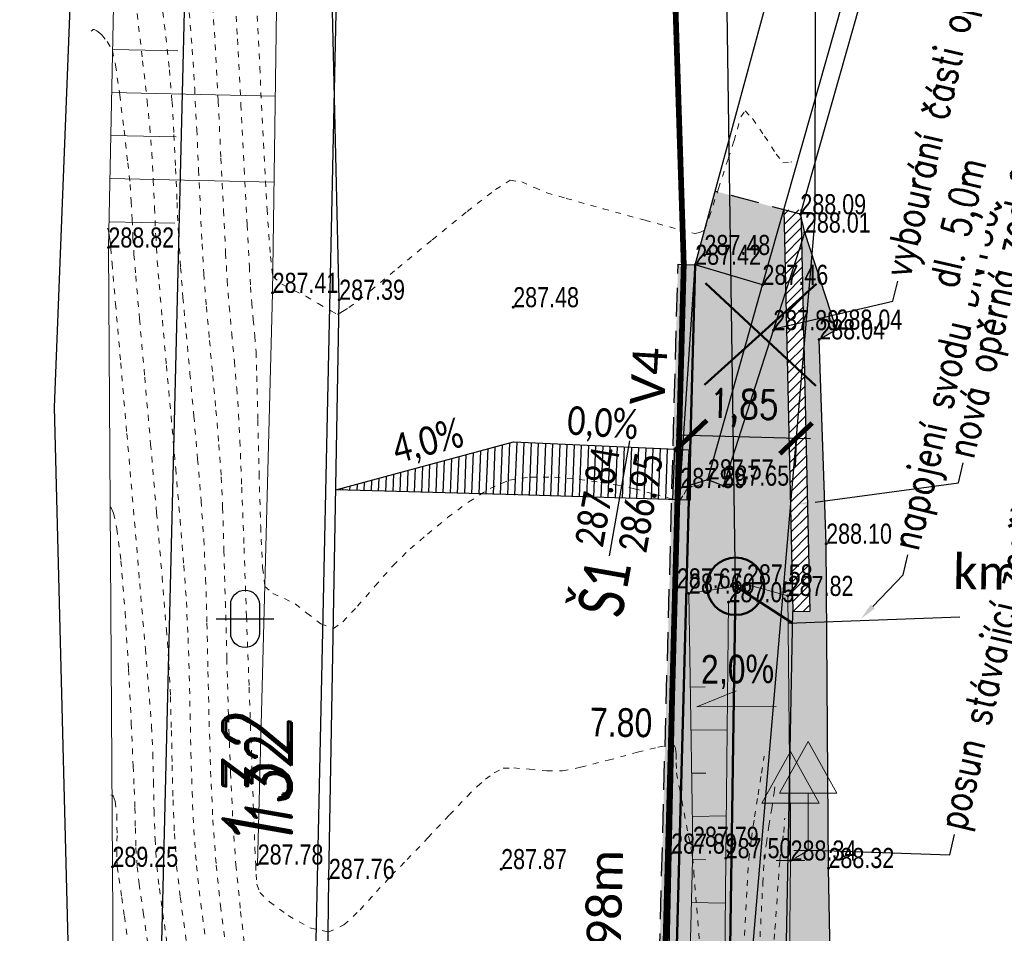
# Model space of a CAD drawing. Header units: feet. Extents: x -783217 to -782936, y -1044805 to -1043930.
# Tile 58 of 81: x -783008 to -782991, y -1044346 to -1044330. Entities that reach past the tile are written whole.
import ezdxf
from ezdxf import colors
from ezdxf.entities.mleader import LeaderData, LeaderLine
from ezdxf.enums import TextEntityAlignment as Align
from ezdxf.math import Vec2, Vec3

# ---------------------------------------------------------------- set-up
doc = ezdxf.new("R2010")
doc.units = ezdxf.units.FT
doc.header["$MEASUREMENT"] = 0
for name, pattern in [('ACAD_ISO07W100', [3, 0, -3]), ('V1a', [1, 1, 0]), ('ČÁRKOVANÁ', [0.75, 0.5, -0.25])]:
    doc.linetypes.add(name, pattern=pattern)
doc.layers.get('Defpoints').update_dxf_attribs({"lineweight": 9})
for name, color, linetype, lineweight in [('_DZ vodorovné', 5, 'Continuous', 15), ('BOURÁNÍ', 1, 'Continuous', 50), ('Dopravní zařízen', 7, 'Continuous', 13), ('K_silniční obrubník', 1, 'Continuous', 50), ('K_záhon. obr.', 202, 'Continuous', 30), ('KAN-návrh', 16, 'KANVBRDO', 50), ('KAN-popis', 14, 'Continuous', 30), ('KN_hranice pozemků', 140, 'Continuous', 30), ('popis kan', 1, 'Continuous', 25), ('schodiště', 6, 'Continuous', 30), ('Vrstevnice', 250, 'ACAD_ISO07W100', 15), ('Vrstva 51', 7, 'Continuous', 0), ('Z_svahování', 36, 'Continuous', 9), ('Z_VÝŠKY', 7, 'Continuous', 9), ('Z_VÝŠKY NETISK', 252, 'Continuous', 9), ('ŠRAFY', 9, 'Continuous', 9)]:
    doc.layers.add(name, color=color, linetype=linetype, lineweight=lineweight)
doc.layers.add('A-sklony', color=7, linetype='Continuous', true_color=0xfa052e)
for name, color, linetype in [('A_kóty směrová', 1, 'Continuous'), ('A_výšky a sklony', 1, 'Continuous'), ('K-HRANA KOMUNIKACE', 1, 'Continuous'), ('KN_POZEMKY 500', 140, 'Continuous'), ('KN_značky kultur', 7, 'Continuous'), ('KN_čísla pozemků', 140, 'Continuous'), ('NOVÝ POPIS', 1, 'Continuous'), ('POPISKY NOVÉ STA', 7, 'Continuous'), ('S-Popis', 1, 'Continuous'), ('S_optický zaměřený', 200, 'SDELSPOJO'), ('Z_hrany ploch', 7, 'Continuous'), ('Z_oploceni', 3, 'PLOTDRTL'), ('Z_PROPUST', 152, 'Continuous')]:
    doc.layers.add(name, color=color, linetype=linetype)
doc.layers.add('SRF_CHODNÍKY', color=7, linetype='Continuous', lineweight=25, true_color=0xf5f089)
doc.layers.add('šrafy zeleň', color=7, linetype='Continuous', lineweight=13, true_color=0xdaf1b1)
doc.styles.add('calibri', font='calibri.ttf')
doc.styles.add('Legend', font='calibri.ttf')
doc.styles.add('RomanD', font='romand.shx', dxfattribs={"width": 0.7, "oblique": 10})
doc.styles.add('ROMANS', font='romans.shx', dxfattribs={"width": 0.8})
doc.styles.add('Style-cs_Working', font='cs_Working.shx')
doc.styles.add('znacky', font='arial.ttf')
doc.linetypes.add('6.2321', pattern='A,3.5,-4,[24,dgnlstyle-is.shx,S=0.015865,R=0,X=0,Y=0],6,-3,3.5', length=20)
doc.linetypes.add('KANVBRDO', pattern='A,7,-6.5,[6,civil.shx,S=1,R=0,X=0,Y=0],-6.5', length=20)
doc.linetypes.add('PLOTDRTL', pattern='A,5,[95,civil.shx,S=1,R=0,X=0,Y=0],5', length=10)
doc.linetypes.add('SDELSPOJO', pattern='A,7,-6,[31,civil.shx,S=1,R=0,X=0,Y=0],-6', length=19)
doc.dimstyles.new('situ 250', dxfattribs={"dimscale": 0.25, "dimtxt": 2, "dimasz": 2.2, "dimexe": 2, "dimexo": 2, "dimgap": 0.8, "dimtad": 1, "dimrnd": 0.05, "dimzin": 3, "dimtxsty": 'ROMANS', "dimblk": 'ARCHTICK', "dimcen": 0.09, "dimdle": 1, "dimadec": 1, "dimazin": 3, "dimtfac": 1, "dimtofl": 0, "dimtmove": 0, "dimatfit": 2, "dimldrblk": 'TerminatorOpen_0.5', "dimfxl": 4, "dimfxlon": 1, "dimfrac": 2, "dimtzin": 3, "dimarcsym": 0})

# ---------------------------------------------------------------- blocks, each defined once
blk = doc.blocks.new('5.270')
at = {"layer": 'Dopravní zařízen', "linetype": 'Continuous'}
for p, q in [((0, 3.8), (-1, 2)), ((0, 3.8), (1, 2)), ((1, 2), (-1, 2)), ((0, 2), (0, 0)), ((-0.5, 0), (0.5, 0))]:
    blk.add_line(p, q, dxfattribs=at)
blk = doc.blocks.new('3.16')
at = {"layer": 'KN_značky kultur', "linetype": 'Continuous'}
for p, q in [((-0.5, 0.5), (-0.5, 1.5)), ((0.5, 1.5), (0.5, 0.5)), ((-1, 1), (1, 1))]:
    blk.add_line(p, q, dxfattribs=at)
at = {"layer": 'KN_značky kultur', "linetype": 'Continuous', "extrusion": (0, 0, -1)}
for centre, start, end in [((0, 1.5), 0, 180), ((0, 0.5), 180, 0)]:
    blk.add_arc(centre, 0.5, start, end, dxfattribs=at)
blk = doc.blocks.new('DZ POSUN')
at = {"layer": 'BOURÁNÍ', "color": 1, "linetype": 'Continuous', "lineweight": 15}
for p, q in [((0, 1.9), (-0.5, 1)), ((0, 1.9), (0.5, 1)), ((0.5, 1), (-0.5, 1)), ((0, 1), (0, 0)), ((-0.25, 0), (0.25, 0))]:
    blk.add_line(p, q, dxfattribs=at)
blk = doc.blocks.new('_ArchTick')
at = {"color": 0, "linetype": 'ByBlock', "const_width": 0.15}
blk.add_lwpolyline([(-0.5, -0.5), (0.5, 0.5)], dxfattribs=at)
blk = doc.blocks.new('*D88')
at = {"layer": 'A_kóty směrová', "color": 0, "linetype": 'Continuous', "lineweight": -2, "ltscale": 0.5, "transparency": 16777216}
for p, q in [((-782994.175, -1044337.783), (-782996.51, -1044337.72)), ((-782996.26, -1044337.727), (-782996.273, -1044338.227)), ((-782994.425, -1044337.776), (-782994.438, -1044338.276))]:
    blk.add_line(p, q, dxfattribs=at)
at = {"layer": 'Defpoints', "color": 0, "linetype": 'Continuous', "ltscale": 0.5, "transparency": 16777216}
for p in [(-782996.26, -1044337.713), (-782996.26, -1044337.727), (-782994.424, -1044337.762)]:
    blk.add_point(p, dxfattribs=at)
at = {"layer": 'A_kóty směrová', "color": 0, "linetype": 'Continuous', "lineweight": -2, "ltscale": 0.5, "transparency": 16777216, "xscale": 0.55, "yscale": 0.55, "zscale": 0.55}
for p, rotation in [((-782996.26, -1044337.727), 178.4616844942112), ((-782994.425, -1044337.776), 358.4616844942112)]:
    blk.add_blockref('_ArchTick', p, dxfattribs=dict(at, rotation=rotation))
at = {"layer": 'A_kóty směrová', "color": 0, "linetype": 'Continuous', "ltscale": 0.5, "transparency": 16777216, "insert": (-782995.329, -1044337.254), "char_height": 0.5, "attachment_point": 5, "rotation": 358.4617, "style": 'ROMANS'}
blk.add_mtext('1,85', dxfattribs=at)
blk = doc.blocks.new('TerminatorOpen_0.5')
at = {"color": 0, "linetype": 'ByBlock', "lineweight": -2}
for q in [(-1, 0.25), (-1, 0), (-1, -0.25)]:
    blk.add_line((0, 0), q, dxfattribs=at)
blk = doc.blocks.new('SKLON CH')
at = {"layer": 'A_výšky a sklony', "lineweight": 15, "ltscale": 0.1}
blk.add_lwpolyline([(0.437, -0.148), (-0.872, 0.295), (-0.135, 0.336)], dxfattribs=at)
at = {"layer": 'A_výšky a sklony', "style": 'znacky', "width": 0.8}
blk.add_text('2,0%%%', height=0.5, rotation=341.7285, dxfattribs=at).set_placement((-0.674, 0.649))

msp = doc.modelspace()

# ---------------------------------------------------------------- hatches: boundary and pattern name
at = {"layer": 'A-sklony'}
h = msp.add_hatch(dxfattribs=at)
h.set_pattern_fill('ANSI31', angle=402.7856)
h.set_pattern_definition([(87.785596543, (-1156791.15037, 202938.35078), (-0.124906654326, 0.004829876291), [])])
h.paths.add_polyline_path([(-782996.267, -1044338.849), (-783002.439, -1044338.673), (-782999.346, -1044337.833), (-782996.267, -1044337.977)])
at = {"layer": 'schodiště', "lineweight": 15, "ltscale": 0.5}
h = msp.add_hatch(dxfattribs=at)
h.set_pattern_fill('ANSI31', color=256)
h.set_pattern_definition([(45, (0, 0), (-0.088388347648, 0.088388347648), [])])
h.paths.add_polyline_path([(-782994.338, -1044333.792), (-782994.638, -1044333.792), (-782994.482, -1044340.79), (-782994.182, -1044340.783)])
at = {"layer": 'SRF_CHODNÍKY', "linetype": 'Continuous', "ltscale": 0.5}
h = msp.add_hatch(color=256, dxfattribs=at)
h.dxf.hatch_style = 1
edge = h.paths.add_edge_path()
edge.add_line((-782994.638, -1044333.792), (-782995.834, -1044333.467))
edge.add_line((-782995.834, -1044333.467), (-782996.18, -1044334.75))
edge.add_line((-782996.18, -1044334.75), (-782996.866, -1044359.035))
edge.add_arc((-783061.221, -1044357.27), 64.379, 355.22438, 358.42907, ccw=False)
edge.add_line((-782997.066, -1044362.63), (-782996.671, -1044362.674))
edge.add_line((-782996.671, -1044362.674), (-782996.724, -1044363.171))
edge.add_line((-782996.724, -1044363.171), (-782995.134, -1044363.349))
edge.add_arc((-783054.986, -1044357.465), 60.14, 354.3847, 358.45265)
edge.add_line((-782994.867, -1044359.089), (-782994.482, -1044340.79))
edge.add_line((-782994.482, -1044340.79), (-782994.638, -1044333.792))
edge = h.paths.add_edge_path()
edge.add_line((-783014.006, -1044410.828), (-783015.484, -1044409.412))
edge.add_line((-783015.484, -1044409.412), (-783025.648, -1044425.995))
edge.add_arc((-782940.386, -1044478.249), 100, 148.49725, 156.66307)
edge.add_line((-783032.205, -1044438.636), (-783038.144, -1044452.401))
edge.add_arc((-782946.325, -1044492.015), 100, 156.66307, 159.96971)
edge.add_line((-783040.276, -1044457.763), (-783040.688, -1044458.892))
edge.add_line((-783040.688, -1044458.892), (-783038.817, -1044459.598))
edge.add_line((-783038.817, -1044459.598), (-783038.397, -1044458.448))
edge.add_arc((-782946.325, -1044492.015), 98, 156.66307, 159.96971, ccw=False)
edge.add_line((-783036.308, -1044453.194), (-783030.369, -1044439.428))
edge.add_arc((-782940.386, -1044478.249), 98, 148.49725, 156.66307, ccw=False)
edge.add_line((-783023.943, -1044427.041), (-783014.006, -1044410.828))
edge = h.paths.add_edge_path()
edge.add_arc((-783048.907, -1044368.26), 50, 328.4972, 348.9765)
edge.add_line((-782999.83, -1044377.821), (-782998.203, -1044369.536))
edge.add_line((-782998.203, -1044369.536), (-782997.811, -1044369.612))
edge.add_line((-782997.811, -1044369.612), (-782997.715, -1044369.121))
edge.add_line((-782997.715, -1044369.121), (-782996.156, -1044369.425))
edge.add_line((-782996.156, -1044369.425), (-782997.866, -1044378.203))
edge.add_arc((-783048.907, -1044368.26), 52, 328.4972, 348.9765, ccw=False)
edge.add_line((-783004.571, -1044395.433), (-783014.006, -1044410.828))
edge.add_line((-783014.006, -1044410.828), (-783015.484, -1044409.412))
edge.add_line((-783015.484, -1044409.412), (-783006.276, -1044394.387))
at = {"layer": 'ŠRAFY', "linetype": 'Continuous', "ltscale": 0.5}
h = msp.add_hatch(color=256, dxfattribs=at)
h.dxf.hatch_style = 1
h.paths.add_polyline_path([(-782996.18, -1044334.75), (-782996.48, -1044334.742), (-782997.003, -1044354.236), (-782996.703, -1044354.241)])
h.paths.add_polyline_path([(-782996.829, -1044358.903), (-782996.703, -1044354.241), (-782997.003, -1044354.236), (-782997.129, -1044358.895, -0.04141), (-782998.028, -1044367.064), (-783000.086, -1044377.632, -0.0224), (-783001.132, -1044381.958), (-783000.872, -1044382.139, 0.022906), (-782999.792, -1044377.689), (-782997.733, -1044367.122, 0.04141)])
h.paths.add_polyline_path([(-783006.239, -1044394.256, 0.066553), (-783000.872, -1044382.139), (-783001.132, -1044381.958, -0.067062), (-783006.494, -1044394.099), (-783020.973, -1044417.724), (-783020.718, -1044417.881)])
h.paths.add_polyline_path([(-783025.61, -1044425.864), (-783020.718, -1044417.881), (-783020.973, -1044417.724), (-783025.866, -1044425.707, 0.035645), (-783032.443, -1044438.385), (-783038.382, -1044452.151, 0.014429), (-783040.52, -1044457.529), (-783040.931, -1044458.654), (-783040.65, -1044458.76), (-783040.239, -1044457.632, -0.014429), (-783038.107, -1044452.27), (-783032.168, -1044438.504, -0.035645)])
h.paths.add_polyline_path([(-783047.677, -1044478.144, -0.006821), (-783046.778, -1044475.568), (-783040.65, -1044458.76), (-783040.931, -1044458.654), (-783047.06, -1044475.465, 0.006821), (-783047.962, -1044478.049), (-783055.482, -1044500.567, 0.080752), (-783055.6, -1044501.295), (-783055.6, -1044501.62), (-783055.3, -1044501.62), (-783055.3, -1044501.295, -0.080752), (-783055.197, -1044500.662)])
at = {"layer": 'šrafy zeleň', "linetype": 'Continuous', "ltscale": 0.5}
h = msp.add_hatch(color=256, dxfattribs=at)
h.dxf.hatch_style = 1
edge = h.paths.add_edge_path()
edge.add_line((-782996.847, -1044378.263), (-782994.789, -1044367.695))
edge.add_arc((-783046.811, -1044357.561), 53, 348.9765, 358.4659)
edge.add_line((-782993.83, -1044358.98), (-782993.713, -1044352.874))
edge.add_line((-782993.713, -1044352.874), (-782993.86, -1044345.26))
edge.add_line((-782993.86, -1044345.26), (-782993.9, -1044339.61))
edge.add_line((-782993.9, -1044339.61), (-782994.02, -1044336.05))
edge.add_line((-782994.02, -1044336.05), (-782993.72, -1044335.88))
edge.add_line((-782993.72, -1044335.88), (-782994.27, -1044334.19))
edge.add_line((-782994.27, -1044334.19), (-782994.35, -1044333.87))
edge.add_line((-782994.35, -1044333.87), (-782994.182, -1044340.783))
edge.add_line((-782994.182, -1044340.783), (-782994.482, -1044340.79))
edge.add_line((-782994.482, -1044340.79), (-782994.829, -1044358.957))
edge.add_arc((-783046.811, -1044357.561), 52, 348.9765, 358.4617, ccw=False)
edge.add_line((-782995.77, -1044367.504), (-782997.829, -1044378.072))
edge.add_arc((-783048.869, -1044368.129), 52, 328.4972, 348.9765, ccw=False)
edge.add_line((-783004.533, -1044395.301), (-783016.689, -1044415.136))
edge.add_line((-783016.689, -1044415.136), (-783015.838, -1044415.661))
edge.add_line((-783015.838, -1044415.661), (-783003.681, -1044395.824))
edge.add_arc((-783048.869, -1044368.129), 53, 328.4972, 348.9765)
edge = h.paths.add_edge_path()
edge.add_line((-783015.838, -1044415.661), (-783016.689, -1044415.136))
edge.add_line((-783016.689, -1044415.136), (-783023.905, -1044426.909))
edge.add_arc((-782940.349, -1044478.118), 98, 148.49725, 156.66307)
edge.add_line((-783030.331, -1044439.296), (-783036.27, -1044453.062))
edge.add_arc((-782946.287, -1044491.883), 98, 156.66307, 159.96971)
edge.add_line((-783038.36, -1044458.317), (-783039.449, -1044461.304))
edge.add_line((-783039.449, -1044461.304), (-783038.501, -1044461.625))
edge.add_line((-783038.501, -1044461.625), (-783037.42, -1044458.659))
edge.add_arc((-782946.287, -1044491.883), 97, 156.66307, 159.96971, ccw=False)
edge.add_line((-783035.352, -1044453.458), (-783029.413, -1044439.693))
edge.add_arc((-782940.349, -1044478.118), 97, 148.49725, 156.66307, ccw=False)
edge.add_line((-783023.052, -1044427.432), (-783015.838, -1044415.661))
edge = h.paths.add_edge_path()
edge.add_line((-783052.76, -1044499.679), (-783051.812, -1044499.996))
edge.add_line((-783051.812, -1044499.996), (-783044.832, -1044479.094))
edge.add_arc((-782952.827, -1044509.82), 97, 159.96971, 161.53299, ccw=False)
edge.add_line((-783043.959, -1044476.596), (-783038.501, -1044461.625))
edge.add_line((-783038.501, -1044461.625), (-783039.449, -1044461.304))
edge.add_line((-783039.449, -1044461.304), (-783044.899, -1044476.253))
edge.add_arc((-782952.827, -1044509.82), 98, 159.96971, 161.53299)
edge.add_line((-783045.78, -1044478.778), (-783052.76, -1044499.679))

# ---------------------------------------------------------------- linework, layer by layer
at = {"layer": '_DZ vodorovné', "linetype": 'ČÁRKOVANÁ', "const_width": 0.1}
msp.add_lwpolyline([(-782996.38, -1044334.745), (-782998.061, -1044282.507)], dxfattribs=at)
at = {"layer": '_DZ vodorovné', "linetype": 'V1a', "const_width": 0.1}
msp.add_lwpolyline([(-783055.387, -1044500.598), (-783047.867, -1044478.081, -0.006821), (-783046.966, -1044475.5), (-783040.427, -1044457.563, -0.014429), (-783038.29, -1044452.191), (-783032.351, -1044438.425, -0.035645), (-783025.781, -1044425.759), (-783006.409, -1044394.151, 0.089596), (-782999.988, -1044377.651), (-782997.929, -1044367.083, 0.04141), (-782997.029, -1044358.898), (-782996.38, -1044334.745)], format="xyb", dxfattribs=at)
at = {"layer": 'A-sklony', "color": 7}
msp.add_lwpolyline([(-782999.268, -1044338.761), (-782999.268, -1044338.761), (-782999.268, -1044338.761), (-783002.439, -1044338.673), (-782999.346, -1044337.833), (-782996.267, -1044337.977), (-782996.267, -1044338.849)], close=True, dxfattribs=at)
at = {"layer": 'BOURÁNÍ', "linetype": 'Continuous', "ltscale": 0.5}
for points in [[(-782996.018, -1044336.841), (-782994.067, -1044335.085)], [(-782994.083, -1044336.858), (-782996.002, -1044335.068)]]:
    msp.add_lwpolyline(points, dxfattribs=at)
at = {"layer": 'BOURÁNÍ', "color": 1, "linetype": 'ČÁRKOVANÁ', "lineweight": 13, "ltscale": 0.5}
msp.add_lwpolyline([(-782994.214, -1044344.957), (-782994.52, -1044345.13)], dxfattribs=at)
at = {"layer": 'K-HRANA KOMUNIKACE', "linetype": 'ČÁRKOVANÁ'}
for points in [[(-782994.35, -1044333.87), (-782995.832, -1044333.468)], [(-782996.48, -1044334.742), (-782996.18, -1044334.75)]]:
    msp.add_lwpolyline(points, dxfattribs=at)
msp.add_lwpolyline([(-783055.6, -1044501.62), (-783055.6, -1044501.295, -0.080752), (-783055.482, -1044500.567), (-783047.962, -1044478.049, -0.006821), (-783047.06, -1044475.465), (-783040.52, -1044457.529, -0.014429), (-783038.382, -1044452.151), (-783032.443, -1044438.385, -0.035645), (-783025.866, -1044425.707), (-783006.494, -1044394.099, 0.089596), (-783000.086, -1044377.632), (-782998.028, -1044367.064, 0.04141), (-782997.129, -1044358.895), (-782996.48, -1044334.742)], format="xyb", dxfattribs=at)
at = {"layer": 'K_silniční obrubník', "linetype": 'Continuous', "ltscale": 0.5}
msp.add_lwpolyline([(-783055.3, -1044501.62), (-783055.3, -1044501.295, -0.080752), (-783055.197, -1044500.662), (-783047.677, -1044478.144, -0.006821), (-783046.778, -1044475.568), (-783040.239, -1044457.632, -0.014429), (-783038.107, -1044452.27), (-783032.168, -1044438.504, -0.035645), (-783025.61, -1044425.864), (-783006.239, -1044394.256, 0.089596), (-782999.792, -1044377.689), (-782997.733, -1044367.122, 0.04141), (-782996.829, -1044358.903), (-782996.18, -1044334.75)], format="xyb", dxfattribs=at)
at = {"layer": 'K_záhon. obr.'}
msp.add_lwpolyline([(-783053.225, -1044502.21), (-783053.283, -1044501.499, -0.101372), (-783053.235, -1044501.101), (-783045.78, -1044478.778, -0.006821), (-783044.899, -1044476.253), (-783038.36, -1044458.317, -0.014429), (-783036.27, -1044453.062), (-783030.331, -1044439.296, -0.035645), (-783023.905, -1044426.909), (-783004.533, -1044395.301, 0.089596), (-782997.829, -1044378.072), (-782995.77, -1044367.504, 0.04141), (-782994.829, -1044358.957), (-782994.482, -1044340.79)], format="xyb", dxfattribs=at)
at = {"layer": 'KAN-návrh', "ltscale": 0.2}
msp.add_lwpolyline([(-783053.883, -1044500.802), (-783037.561, -1044453.541), (-783026.77, -1044429.749), (-783000.935, -1044386.94), (-782995.835, -1044364.333), (-782995.477, -1044340.351)], dxfattribs=at)
at = {"layer": 'KAN-návrh', "ltscale": 0.5}
msp.add_lwpolyline([(-782994.486, -1044340.993), (-782995.477, -1044340.351)], dxfattribs=at)
msp.add_circle((-782995.477, -1044340.351), 0.5, dxfattribs=at)
at = {"layer": 'KN_hranice pozemků', "linetype": 'Continuous'}
for p, q in [((-783002.19, -1044318.82), (-783003.15, -1044363.22)), ((-783005.8, -1044360.16), (-783004.87, -1044321.89))]:
    msp.add_line(p, q, dxfattribs=at)
at = {"layer": 'S-Popis'}
msp.add_lwpolyline([(-782997.671, -1044339.822), (-782997.318, -1044337.816)], dxfattribs=at)
at = {"layer": 'S_optický zaměřený', "ltscale": 0.2, "flags": 128}
msp.add_lwpolyline([(-783035.55, -1044379.74), (-783025.63, -1044381.91), (-783018.01, -1044382.18), (-783011.72, -1044379.39), (-783007.95, -1044370.77), (-783007.71, -1044365.4), (-783006.93, -1044362.71), (-783006.92, -1044353.58), (-783007.34, -1044337.23), (-783006.87, -1044325.22), (-783006.79, -1044310.49), (-783006.91, -1044303.14)], dxfattribs=at)
at = {"layer": 'schodiště', "ltscale": 0.5}
for points in [[(-782994.638, -1044333.792), (-782994.482, -1044340.79)], [(-782994.339, -1044333.785), (-782994.182, -1044340.783)], [(-782994.482, -1044340.79), (-782994.182, -1044340.783)]]:
    msp.add_lwpolyline(points, dxfattribs=at)
at = {"layer": 'Vrstevnice', "ltscale": 0.04}
for points, elevation in [([(-783004.211, -1044329.758), (-783004.152, -1044330.816), (-783004.091, -1044331.961), (-783004.033, -1044333.079), (-783003.983, -1044334.056), (-783003.945, -1044334.779), (-783003.925, -1044335.134), (-783003.903, -1044335.411), (-783003.876, -1044335.703), (-783003.849, -1044335.995), (-783003.828, -1044336.273), (-783003.815, -1044336.688), (-783003.797, -1044337.457), (-783003.775, -1044338.393), (-783003.747, -1044339.312), (-783003.713, -1044340.028), (-783003.674, -1044340.355), (-783003.534, -1044340.475), (-783003.335, -1044340.567), (-783003.145, -1044340.658), (-783002.943, -1044340.818), (-783002.702, -1044341.007), (-783002.482, -1044341.087), (-783002.315, -1044340.971), (-783002.061, -1044340.7), (-783001.758, -1044340.349), (-783001.441, -1044339.99), (-783001.146, -1044339.7), (-783000.843, -1044339.442), (-783000.493, -1044339.156), (-783000.122, -1044338.879), (-782999.754, -1044338.648), (-782999.415, -1044338.502), (-782999.051, -1044338.448), (-782998.63, -1044338.451), (-782998.204, -1044338.49), (-782997.827, -1044338.542), (-782997.55, -1044338.585), (-782997.238, -1044338.652), (-782996.886, -1044338.748), (-782996.591, -1044338.831), (-782996.448, -1044338.859), (-782996.381, -1044338.752), (-782996.315, -1044338.633), (-782996.184, -1044338.602), (-782995.983, -1044338.571)], 287.6), ([(-783005.507, -1044329.906), (-783005.399, -1044330.773), (-783005.335, -1044331.354), (-783005.291, -1044331.905), (-783005.257, -1044332.483), (-783005.229, -1044333.074), (-783005.204, -1044333.666), (-783005.176, -1044334.245), (-783005.142, -1044334.797), (-783005.101, -1044335.319), (-783005.045, -1044335.946), (-783004.98, -1044336.646), (-783004.911, -1044337.387), (-783004.845, -1044338.137), (-783004.785, -1044338.863), (-783004.738, -1044339.533), (-783004.706, -1044340.22), (-783004.683, -1044340.997), (-783004.665, -1044341.834), (-783004.645, -1044342.703), (-783004.619, -1044343.575), (-783004.58, -1044344.421), (-783004.523, -1044345.211), (-783004.446, -1044345.921), (-783004.318, -1044346.938)], 288.2), ([(-783003.827, -1044329.971), (-783003.764, -1044331.31), (-783003.698, -1044332.631), (-783003.635, -1044333.78), (-783003.579, -1044334.604), (-783003.536, -1044334.953), (-783003.382, -1044335.091), (-783003.163, -1044335.201), (-783002.96, -1044335.3), (-783002.746, -1044335.425), (-783002.524, -1044335.553), (-783002.416, -1044335.612), (-783002.369, -1044335.592), (-783002.321, -1044335.567), (-783002.211, -1044335.492), (-783002.043, -1044335.374), (-783001.831, -1044335.199), (-783001.362, -1044334.81), (-783000.76, -1044334.314), (-783000.149, -1044333.82), (-782999.656, -1044333.438), (-782999.403, -1044333.277), (-782999.202, -1044333.306), (-782998.98, -1044333.405), (-782998.767, -1044333.496), (-782998.425, -1044333.594), (-782997.782, -1044333.774), (-782997.053, -1044333.976), (-782996.451, -1044334.14), (-782996.19, -1044334.208), (-782996.1, -1044334.186), (-782996.017, -1044334.149), (-782995.936, -1044333.92), (-782995.775, -1044333.423), (-782995.606, -1044332.9), (-782995.504, -1044332.591), (-782995.447, -1044332.386), (-782995.385, -1044332.174), (-782995.311, -1044332.071), (-782995.181, -1044332.204), (-782994.973, -1044332.509), (-782994.77, -1044332.821), (-782994.656, -1044332.972), (-782994.518, -1044332.964), (-782994.498, -1044332.956)], 287.4), ([(-783004.595, -1044330.037), (-783004.541, -1044330.914), (-783004.489, -1044331.897), (-783004.439, -1044332.891), (-783004.395, -1044333.805), (-783004.358, -1044334.546), (-783004.331, -1044335.021), (-783004.295, -1044335.474), (-783004.251, -1044335.949), (-783004.206, -1044336.432), (-783004.164, -1044336.907), (-783004.131, -1044337.36), (-783004.11, -1044337.815), (-783004.077, -1044338.625), (-783004.037, -1044339.682), (-783003.994, -1044340.879), (-783003.949, -1044342.108), (-783003.908, -1044343.262), (-783003.872, -1044344.234), (-783003.847, -1044344.916), (-783003.834, -1044345.201), (-783003.827, -1044345.369), (-783003.814, -1044345.544), (-783003.765, -1044345.687), (-783003.595, -1044345.847), (-783003.269, -1044346.088), (-783002.893, -1044346.3), (-783002.571, -1044346.376), (-783002.3, -1044346.252), (-783002.015, -1044345.989), (-783001.732, -1044345.672), (-783001.469, -1044345.388), (-783001.199, -1044345.114), (-783000.836, -1044344.734), (-783000.459, -1044344.336), (-783000.145, -1044344.006), (-782999.971, -1044343.833), (-782999.832, -1044343.714), (-782999.679, -1044343.599), (-782999.522, -1044343.523), (-782999.34, -1044343.515), (-782999.067, -1044343.54), (-782998.763, -1044343.567), (-782998.489, -1044343.569), (-782998.174, -1044343.505), (-782997.696, -1044343.381), (-782997.183, -1044343.244), (-782996.832, -1044343.157), (-782996.647, -1044343.121), (-782996.576, -1044343.116), (-782996.559, -1044343.12), (-782996.544, -1044343.134), (-782996.524, -1044343.178), (-782996.511, -1044343.272), (-782996.51, -1044343.425), (-782996.504, -1044343.604), (-782996.457, -1044343.866), (-782996.374, -1044344.299), (-782996.296, -1044344.708), (-782996.258, -1044344.902), (-782996.241, -1044344.988), (-782996.225, -1044345.075), (-782996.204, -1044345.327), (-782996.154, -1044345.954), (-782996.086, -1044346.805)], 287.8), ([(-783004.991, -1044330.355), (-783004.939, -1044330.993), (-783004.897, -1044331.682), (-783004.86, -1044332.393), (-783004.828, -1044333.099), (-783004.798, -1044333.772), (-783004.768, -1044334.385), (-783004.737, -1044334.909), (-783004.692, -1044335.477), (-783004.639, -1044336.071), (-783004.582, -1044336.678), (-783004.526, -1044337.285), (-783004.475, -1044337.879), (-783004.435, -1044338.447), (-783004.41, -1044338.985), (-783004.387, -1044339.732), (-783004.363, -1044340.629), (-783004.337, -1044341.613), (-783004.308, -1044342.624), (-783004.272, -1044343.6), (-783004.23, -1044344.481), (-783004.179, -1044345.206), (-783004.097, -1044346.017), (-783003.987, -1044346.959)], 288), ([(-783005.899, -1044330.375), (-783005.803, -1044331.197), (-783005.726, -1044331.891), (-783005.678, -1044332.352), (-783005.644, -1044332.803), (-783005.618, -1044333.277), (-783005.597, -1044333.759), (-783005.575, -1044334.234), (-783005.548, -1044334.685), (-783005.515, -1044335.09), (-783005.46, -1044335.718), (-783005.388, -1044336.505), (-783005.308, -1044337.39), (-783005.227, -1044338.307), (-783005.15, -1044339.193), (-783005.086, -1044339.986), (-783005.041, -1044340.62), (-783005.011, -1044341.25), (-783004.991, -1044341.907), (-783004.976, -1044342.581), (-783004.962, -1044343.26), (-783004.942, -1044343.933), (-783004.912, -1044344.589), (-783004.867, -1044345.217), (-783004.79, -1044345.878), (-783004.639, -1044347.01)], 288.4), ([(-783006.697, -1044330.683), (-783006.679, -1044330.661), (-783006.666, -1044330.65), (-783006.645, -1044330.653), (-783006.598, -1044330.675), (-783006.521, -1044330.74), (-783006.421, -1044330.862), (-783006.328, -1044331.017), (-783006.275, -1044331.274), (-783006.203, -1044331.787), (-783006.127, -1044332.404), (-783006.061, -1044332.976), (-783006.022, -1044333.351), (-783006, -1044333.649), (-783005.985, -1044333.962), (-783005.971, -1044334.275), (-783005.954, -1044334.573), (-783005.923, -1044334.944), (-783005.857, -1044335.695), (-783005.767, -1044336.71), (-783005.664, -1044337.874), (-783005.56, -1044339.071), (-783005.464, -1044340.186), (-783005.389, -1044341.103), (-783005.344, -1044341.707), (-783005.318, -1044342.271), (-783005.302, -1044342.862), (-783005.289, -1044343.466), (-783005.274, -1044344.07), (-783005.25, -1044344.66), (-783005.211, -1044345.222), (-783005.147, -1044345.768), (-783005.023, -1044346.692)], 288.6), ([(-783006.416, -1044334.113), (-783006.399, -1044334.158), (-783006.379, -1044334.261), (-783006.366, -1044334.35), (-783006.362, -1044334.406), (-783006.359, -1044334.461), (-783006.336, -1044334.725), (-783006.275, -1044335.43), (-783006.185, -1044336.459), (-783006.078, -1044337.692), (-783005.963, -1044339.012), (-783005.853, -1044340.301), (-783005.756, -1044341.439), (-783005.684, -1044342.31), (-783005.648, -1044342.794), (-783005.627, -1044343.265), (-783005.615, -1044343.76), (-783005.604, -1044344.263), (-783005.587, -1044344.758), (-783005.556, -1044345.228), (-783005.51, -1044345.616), (-783005.425, -1044346.244), (-783005.308, -1044347.06)], 288.8), ([(-783006.371, -1044338.967), (-783006.349, -1044338.985), (-783006.309, -1044339.079), (-783006.251, -1044339.351), (-783006.182, -1044339.906), (-783006.108, -1044340.805), (-783006.048, -1044341.798), (-783006.002, -1044342.739), (-783005.969, -1044343.482), (-783005.951, -1044343.881), (-783005.937, -1044344.211), (-783005.93, -1044344.558), (-783005.92, -1044344.905), (-783005.9, -1044345.233), (-783005.863, -1044345.533), (-783005.793, -1044346.036), (-783005.699, -1044346.683)], 289), ([(-782995.323, -1044346.435), (-782995.278, -1044345.57), (-782995.246, -1044345.104), (-782995.202, -1044344.744), (-782995.147, -1044344.366), (-782995.086, -1044343.983), (-782995.026, -1044343.606), (-782994.982, -1044343.312)], 287.8), ([(-782995.052, -1044346.459), (-782995.003, -1044345.527), (-782994.977, -1044345.114), (-782994.941, -1044344.828), (-782994.896, -1044344.528), (-782994.848, -1044344.229), (-782994.805, -1044343.944), (-782994.783, -1044343.78)], 288), ([(-783006.359, -1044343.991), (-783006.338, -1044343.985), (-783006.314, -1044344.005), (-783006.28, -1044344.098), (-783006.253, -1044344.331), (-783006.249, -1044344.693), (-783006.254, -1044344.968), (-783006.25, -1044345.104), (-783006.244, -1044345.239), (-783006.217, -1044345.433), (-783006.168, -1044345.773), (-783006.121, -1044346.1), (-783006.073, -1044346.454)], 289.2), ([(-782994.879, -1044347.604), (-782994.792, -1044346.329), (-782994.733, -1044345.464), (-782994.708, -1044345.123), (-782994.687, -1044344.965), (-782994.662, -1044344.8), (-782994.637, -1044344.642), (-782994.621, -1044344.391)], 288.2)]:
    msp.add_lwpolyline(points, dxfattribs=dict(at, elevation=elevation))
at = {"layer": 'Vrstva 51', "color": 7, "linetype": 'Continuous', "lineweight": 53}
for p in [(-782994.35, -1044333.87), (-782994.27, -1044334.19), (-783006.4, -1044334.45), (-782996.02, -1044334.58), (-782996.18, -1044334.75), (-782995.01, -1044335.1), (-783003.54, -1044335.24), (-783002.38, -1044335.36), (-782999.35, -1044335.49), (-782994.82, -1044335.89), (-782993.72, -1044335.88), (-782994.02, -1044336.05), (-782995.96, -1044338.49), (-782996.44, -1044338.64), (-782995.69, -1044338.6), (-782993.9, -1044339.61), (-782996.5, -1044340.39), (-782996.29, -1044340.48), (-782995.28, -1044340.32), (-782995.6, -1044340.63), (-782994.57, -1044340.52), (-782996.22, -1044344.89), (-782996.6, -1044345.01), (-782995.65, -1044345.09), (-783006.33, -1044345.24), (-783003.8, -1044345.2), (-782999.56, -1044345.28), (-782994.52, -1044345.13), (-782993.86, -1044345.26), (-783002.56, -1044345.45)]:
    msp.add_point(p, dxfattribs=at)
at = {"layer": 'Z_hrany ploch', "linetype": 'Continuous', "flags": 128}
for points in [[(-782995.96, -1044338.49), (-782995.01, -1044335.1), (-782992.21, -1044325.24), (-782992.36, -1044314.66), (-782992.59, -1044305.64), (-782992.68, -1044300.9), (-782992.28, -1044300.87), (-782992.196, -1044301.684)], [(-783021.92, -1044402.05), (-783014.87, -1044390.97), (-783011.12, -1044389.6), (-783010.02, -1044388.33), (-783006.75, -1044380.24), (-783003.76, -1044369.52), (-783002.74, -1044360.04), (-783002.56, -1044345.45), (-783002.38, -1044335.36), (-783002.61, -1044325.54), (-783002.68, -1044313.86)], [(-783007.62, -1044396.51), (-783004.57, -1044390.97), (-783000.84, -1044383.07), (-782997.96, -1044370.53), (-782996.94, -1044363.05), (-782996.93, -1044360.72), (-782996.6, -1044345.01), (-782996.5, -1044340.39), (-782996.44, -1044338.64), (-782996.18, -1044334.75), (-782993.57, -1044325.13), (-782993.61, -1044314.73)], [(-782996.44, -1044338.64), (-782995.96, -1044338.49), (-782995.69, -1044338.6), (-782994.82, -1044335.89), (-782994.27, -1044334.19)], [(-782995.01, -1044335.1), (-782996.18, -1044334.75)]]:
    msp.add_lwpolyline(points, dxfattribs=at)
at = {"layer": 'Z_oploceni', "ltscale": 0.5, "flags": 128}
msp.add_lwpolyline([(-783018.54, -1044433.67), (-783012.79, -1044421.73), (-783006.66, -1044408.27), (-783002.93, -1044399.96), (-783000.5, -1044394.61), (-782995.72, -1044383.87), (-782994.52, -1044377.84), (-782993.5, -1044372.11), (-782993.39, -1044370.52), (-782993.44, -1044369.01), (-782993.63, -1044363.14), (-782993.55, -1044361.31), (-782993.86, -1044345.26), (-782993.9, -1044339.61), (-782994.02, -1044336.05), (-782993.72, -1044335.88), (-782994.27, -1044334.19), (-782994.35, -1044333.87), (-782991.95, -1044325.41), (-782992.17, -1044314.65), (-782992.39, -1044305.62), (-782992.43, -1044301.79)], dxfattribs=at)
at = {"layer": 'Z_PROPUST', "linetype": '6.2321', "ltscale": 0.1}
for points in [[(-782995.477, -1044340.351), (-782996.02, -1044303.04), (-782998.078, -1044278.195), (-782999.939, -1044251.377), (-783002.61, -1044182.797)], [(-782994.565, -1044340.996), (-782991.574, -1044340.885)]]:
    msp.add_lwpolyline(points, dxfattribs=at)
at = {"layer": 'Z_svahování', "linetype": 'Continuous', "flags": 128}
for points in [[(-783008.72, -1044301.29), (-783006.58, -1044303.73), (-783006.09, -1044310.85), (-783005.62, -1044318.31), (-783006.2, -1044324.93), (-783006.4, -1044334.45), (-783006.33, -1044345.24), (-783006.22, -1044361.73), (-783006.8, -1044368.4), (-783008.39, -1044376.04), (-783010.09, -1044381.13), (-783012.67, -1044386.08), (-783013.35, -1044386.39), (-783013.95, -1044386.78), (-783014.89, -1044386.92)], [(-783003.8, -1044345.2), (-783003.54, -1044335.24), (-783003.41, -1044325.76), (-783003.77, -1044313.8), (-783004.33, -1044306.46)], [(-783006.328, -1044331), (-783005.19, -1044331.024)], [(-783006.343, -1044331.75), (-783003.493, -1044331.81)], [(-783006.359, -1044332.5), (-783005.217, -1044332.524)], [(-783006.375, -1044333.25), (-783003.514, -1044333.31)], [(-783006.391, -1044334), (-783005.244, -1044334.024)], [(-782996.67, -1044363.08), (-782995.93, -1044363.39), (-782995.45, -1044363.25), (-782994.72, -1044362.62), (-782994.68, -1044361.12), (-782994.52, -1044345.13), (-782994.57, -1044340.52), (-782995.28, -1044340.32), (-782996.29, -1044340.48)], [(-782996.67, -1044363.08), (-782996.62, -1044360.78), (-782996.22, -1044344.89), (-782996.29, -1044340.48)], [(-782995.96, -1044362.96), (-782995.8, -1044360.88), (-782995.65, -1044345.09), (-782995.6, -1044340.63)], [(-782996.264, -1044342.11), (-782996.005, -1044342.106)], [(-782996.252, -1044342.86), (-782995.625, -1044342.85)], [(-782996.24, -1044343.61), (-782995.998, -1044343.606)], [(-782996.228, -1044344.36), (-782995.642, -1044344.35)], [(-782996.226, -1044345.11), (-782995.995, -1044345.115)], [(-782996.244, -1044345.859), (-782995.657, -1044345.874)]]:
    msp.add_lwpolyline(points, dxfattribs=at)

# ---------------------------------------------------------------- block references
at = {"layer": 'A_výšky a sklony', "linetype": 'Continuous', "rotation": 18.91045106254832}
msp.add_blockref('SKLON CH', (-782995.23, -1044342.447), dxfattribs=at)
at = {"layer": 'BOURÁNÍ', "linetype": 'Continuous'}
msp.add_blockref('DZ POSUN', (-782994.214, -1044344.957), dxfattribs=at)
at = {"layer": 'Dopravní zařízen', "linetype": 'Continuous', "xscale": 0.5, "yscale": 0.5, "zscale": 0.5}
msp.add_blockref('5.270', (-782994.52, -1044345.13), dxfattribs=at)
at = {"layer": 'KN_značky kultur', "linetype": 'Continuous', "xscale": 0.5, "yscale": 0.5}
msp.add_blockref('3.16', (-783004.02, -1044341.42), dxfattribs=at)

# ---------------------------------------------------------------- texts
at = {"layer": '_DZ vodorovné', "linetype": 'V1a', "style": 'Legend'}
msp.add_text('V4', height=0.6, rotation=86.5695, dxfattribs=at).set_placement((-782997.322, -1044337.178), align=Align.TOP_LEFT)
at = {"layer": 'A-sklony', "color": 7, "lineweight": 30, "style": 'Legend', "width": 0.8}
for tag, p, rotation in [('0,0%', (-782998.422, -1044337.705), 355.9735), ('4,0%', (-783001.377, -1044338.211), 14.269)]:
    msp.add_attdef(tag, p, '2,5%', height=0.5, rotation=rotation, dxfattribs=at)
at = {"layer": 'A_výšky a sklony', "style": 'znacky', "width": 0.8}
msp.add_text('7.80', height=0.5, rotation=359.0973, dxfattribs=at).set_placement((-782998.018, -1044342.966))
at = {"layer": 'KAN-popis', "style": 'calibri', "width": 0.8}
msp.add_text('Š1', height=0.8, rotation=80, dxfattribs=at).set_placement((-782997.458, -1044340.926))
at = {"layer": 'KN_POZEMKY 500', "linetype": 'Continuous', "style": 'RomanD', "oblique": 10, "width": 0.8}
msp.add_text('132', height=1.2, rotation=90.0117, dxfattribs=at).set_placement((-783003.21, -1044343.83), align=Align.CENTER)
at = {"layer": 'KN_čísla pozemků', "linetype": 'Continuous', "style": 'RomanD', "oblique": 10, "width": 0.8}
msp.add_text('132', height=0.8, rotation=90.0117, dxfattribs=at).set_placement((-783003.21, -1044343.83), align=Align.CENTER)
at = {"layer": 'popis kan', "ltscale": 0.5, "insert": (-782998.35, -1044357.933), "char_height": 0.6, "attachment_point": 1, "rotation": 88.6182, "style": 'Legend'}
msp.add_mtext_dynamic_manual_height_columns('PP SN10 DN400, 2,6%, DL. 23,98m', width=13.12507, gutter_width=3.75, heights=[0], dxfattribs=at)
at = {"layer": 'S-Popis', "style": 'Legend', "width": 0.8}
for s, p in [('287.84', (-782997.791, -1044339.695)), ('286.95', (-782997.035, -1044339.792))]:
    msp.add_text(s, height=0.5, rotation=80, dxfattribs=at).set_placement(p)
at = {"layer": 'Z_VÝŠKY', "linetype": 'Continuous', "style": 'Style-cs_Working', "width": 0.8}
for s, p in [('288.09', (-782994.35, -1044333.87)), ('288.82', (-783006.4, -1044334.45)), ('287.48', (-782996.02, -1044334.58)), ('287.46', (-782995.01, -1044335.1)), ('287.41', (-783003.54, -1044335.24)), ('287.48', (-782999.35, -1044335.49)), ('288.04', (-782994.02, -1044336.05)), ('287.57', (-782995.96, -1044338.49)), ('288.10', (-782993.9, -1044339.61)), ('287.67', (-782996.5, -1044340.39)), ('287.82', (-782994.57, -1044340.52)), ('287.79', (-782996.22, -1044344.89)), ('289.25', (-783006.33, -1044345.24)), ('287.78', (-783003.8, -1044345.2)), ('287.87', (-782999.56, -1044345.28)), ('288.32', (-782993.86, -1044345.26))]:
    msp.add_text(s, height=0.35, dxfattribs=at).set_placement(p)
at = {"layer": 'Z_VÝŠKY NETISK', "linetype": 'Continuous', "style": 'Style-cs_Working', "width": 0.8}
for s, p in [('288.01', (-782994.27, -1044334.19)), ('287.42', (-782996.18, -1044334.75)), ('287.39', (-783002.38, -1044335.36)), ('287.89', (-782994.82, -1044335.89)), ('288.04', (-782993.72, -1044335.88)), ('287.65', (-782995.69, -1044338.6)), ('287.59', (-782996.44, -1044338.64)), ('287.58', (-782995.28, -1044340.32)), ('287.60', (-782996.29, -1044340.48)), ('287.05', (-782995.6, -1044340.63)), ('287.89', (-782996.6, -1044345.01)), ('287.50', (-782995.65, -1044345.09)), ('288.34', (-782994.52, -1044345.13)), ('287.76', (-783002.56, -1044345.45))]:
    msp.add_text(s, height=0.35, dxfattribs=at).set_placement(p)

# ---------------------------------------------------------------- dimensions: what is measured, and where the dimension line sits
at = {"layer": 'A_kóty směrová', "linetype": 'Continuous', "ltscale": 0.5}
dim = msp.add_aligned_dim(p1=(-782994.424, -1044337.762), p2=(-782996.26, -1044337.713), distance=0.014, dimstyle='situ 250', dxfattribs=at)
dim.commit()
dim.dimension.update_dxf_attribs({"geometry": '*D88', "text_midpoint": (-782995.329, -1044337.254)})

# ---------------------------------------------------------------- leaders
at = {"layer": 'NOVÝ POPIS', "color": 146, "linetype": 'ByBlock', "true_color": 0x105689}
ml = msp.add_multileader_mtext('Standard', dxfattribs=at)
ml.set_content('napojení svodu DN150', color=(16, 86, 137), style='ROMANS')
ml.set_leader_properties()
ml.build(insert=Vec2(0, 0))
ml.multileader.update_dxf_attribs({"text_right_attachment_type": 6, "dogleg_length": 0.36, "arrow_head_size": 0.3})
ctx = ml.context
ctx.base_point, ctx.char_height, ctx.arrow_head_size, ctx.landing_gap_size, ctx.plane_origin, ctx.plane_x_axis, ctx.plane_y_axis = Vec3(-782992.478, -1044339.803), 0.5, 0.3, 0.09, Vec3(-782993.295, -1044340.92), Vec3(0.228521, 0.973539), Vec3(-0.973539, 0.228521)
ctx.right_attachment = 6
notes = []
notes.append((ctx, [(0, (1, 1, 0), (-782992.56, -1044340.153), (0.228521, 0.973539), 0.36, [(0, [(-782993.295, -1044340.92)], 0, [])])]))
ctx.mtext.insert, ctx.mtext.text_direction, ctx.mtext.rotation, ctx.mtext.flow_direction = Vec3(-782992.782, -1044339.639), Vec3(0.228521, 0.973539), 1.340238, 5
at = {"layer": 'POPISKY NOVÉ STA', "color": 6, "linetype": 'ByBlock', "lineweight": 13}
ml = msp.add_multileader_mtext('Standard', dxfattribs=at)
ml.set_content('nová opěrná zeď 0,4x0,6x7,0m + ŽB římsa', color=6, style='ROMANS')
ml.set_leader_properties()
ml.build(insert=Vec2(0, 0))
ml.multileader.update_dxf_attribs({"text_right_attachment_type": 6, "dogleg_length": 0.36, "arrow_head_size": 0.3})
ctx = ml.context
ctx.base_point, ctx.char_height, ctx.arrow_head_size, ctx.landing_gap_size, ctx.plane_origin, ctx.plane_x_axis, ctx.plane_y_axis = Vec3(-782991.514, -1044338.201), 0.5, 0.3, 0.09, Vec3(-782994.387, -1044338.923), Vec3(0.228351, 0.973579), Vec3(-0.973579, 0.228351)
ctx.right_attachment = 6
notes.append((ctx, [(0, (1, 1, 0), (-782991.596, -1044338.551), (0.228351, 0.973579), 0.36, [(0, [(-782994.387, -1044338.923)], 0, [])])]))
ctx.mtext.insert, ctx.mtext.text_direction, ctx.mtext.rotation, ctx.mtext.width, ctx.mtext.defined_height, ctx.mtext.flow_direction = Vec3(-782991.818, -1044338.037), Vec3(0.228351, 0.973579), 1.340413, 14.42781, 1.661, 5
for ctx, leaders in notes:
    for number, flags, end, landing, length, lines in leaders:
        leader = LeaderData()
        leader.index, (leader.has_last_leader_line, leader.has_dogleg_vector, leader.attachment_direction) = number, flags
        leader.last_leader_point, leader.dogleg_vector, leader.dogleg_length = Vec3(end), Vec3(landing), length
        for number, points, colour, breaks in lines:
            line = LeaderLine()
            line.index, line.vertices, line.color, line.breaks = number, Vec3.list(points), colors.encode_raw_color(colour), breaks
            leader.lines.append(line)
        ctx.leaders.append(leader)

# ---------------------------------------------------------------- next in the draw order: leaders
at = {"layer": 'BOURÁNÍ', "linetype": 'ByBlock', "lineweight": 13}
ml = msp.add_multileader_mtext('Standard', dxfattribs=at)
ml.set_content('vybourání části opěrné zdi, \\Pdl. 5,0m', color=256, style='ROMANS')
ml.set_leader_properties()
ml.build(insert=Vec2(0, 0))
ml.multileader.update_dxf_attribs({"dogleg_length": 0.36, "arrow_head_size": 0.3})
ctx = ml.context
ctx.base_point, ctx.char_height, ctx.arrow_head_size, ctx.landing_gap_size, ctx.plane_origin, ctx.plane_x_axis, ctx.plane_y_axis = Vec3(-782992.655, -1044335.035), 0.5, 0.3, 0.09, Vec3(-782995.098, -1044335.937), Vec3(0.228351, 0.973579), Vec3(-0.973579, 0.228351)
notes = []
notes.append((ctx, [(0, (1, 1, 0), (-782992.737, -1044335.385), (0.228351, 0.973579), 0.36, [(0, [(-782995.098, -1044335.937)], 0, [])])]))
ctx.mtext.insert, ctx.mtext.text_direction, ctx.mtext.rotation, ctx.mtext.flow_direction = Vec3(-782992.924, -1044334.879), Vec3(0.228351, 0.973579), 1.340413, 5
ctx.mtext.has_bg_fill, ctx.mtext.bg_color, ctx.mtext.bg_scale_factor, ctx.mtext.bg_transparency, ctx.mtext.use_window_bg_color = 1, -1027028792, 1.5, 0, 1
ml = msp.add_multileader_mtext('Standard', dxfattribs=at)
ml.set_content('posun stávající značky', color=256, style='ROMANS')
ml.set_leader_properties()
ml.build(insert=Vec2(0, 0))
ml.multileader.update_dxf_attribs({"dogleg_length": 0.36, "arrow_head_size": 0.3})
ctx = ml.context
ctx.base_point, ctx.char_height, ctx.arrow_head_size, ctx.landing_gap_size, ctx.plane_origin, ctx.plane_x_axis, ctx.plane_y_axis = Vec3(-782991.667, -1044344.677), 0.5, 0.3, 0.09, Vec3(-782994.229, -1044344.946), Vec3(0.228351, 0.973579), Vec3(-0.973579, 0.228351)
notes.append((ctx, [(0, (1, 1, 0), (-782991.749, -1044345.028), (0.228351, 0.973579), 0.36, [(0, [(-782994.229, -1044344.946)], 0, [])])]))
ctx.mtext.insert, ctx.mtext.text_direction, ctx.mtext.rotation, ctx.mtext.flow_direction = Vec3(-782991.971, -1044344.513), Vec3(0.228351, 0.973579), 1.340413, 5
ctx.mtext.has_bg_fill, ctx.mtext.bg_color, ctx.mtext.bg_scale_factor, ctx.mtext.bg_transparency, ctx.mtext.use_window_bg_color = 1, -1027028792, 1.5, 0, 1
for ctx, leaders in notes:
    for number, flags, end, landing, length, lines in leaders:
        leader = LeaderData()
        leader.index, (leader.has_last_leader_line, leader.has_dogleg_vector, leader.attachment_direction) = number, flags
        leader.last_leader_point, leader.dogleg_vector, leader.dogleg_length = Vec3(end), Vec3(landing), length
        for number, points, colour, breaks in lines:
            line = LeaderLine()
            line.index, line.vertices, line.color, line.breaks = number, Vec3.list(points), colors.encode_raw_color(colour), breaks
            leader.lines.append(line)
        ctx.leaders.append(leader)

# ---------------------------------------------------------------- next in the draw order: linework, layer by layer
at = {"layer": 'KN_hranice pozemků', "linetype": 'Continuous'}
for p, q in [((-782994.04, -1044302.49), (-782994.1, -1044333.95)), ((-782994.1, -1044333.95), (-782996.24, -1044359.1))]:
    msp.add_line(p, q, dxfattribs=at)

# ---------------------------------------------------------------- next in the draw order: texts
at = {"layer": 'popis kan', "ltscale": 0.5, "insert": (-782991.681, -1044339.795), "char_height": 0.6, "attachment_point": 1, "rotation": 358.8034, "style": 'Legend'}
msp.add_mtext_dynamic_manual_height_columns('km0,00', width=3.10135, gutter_width=3.75, heights=[0], dxfattribs=at)

doc.saveas('drawing.dxf')
